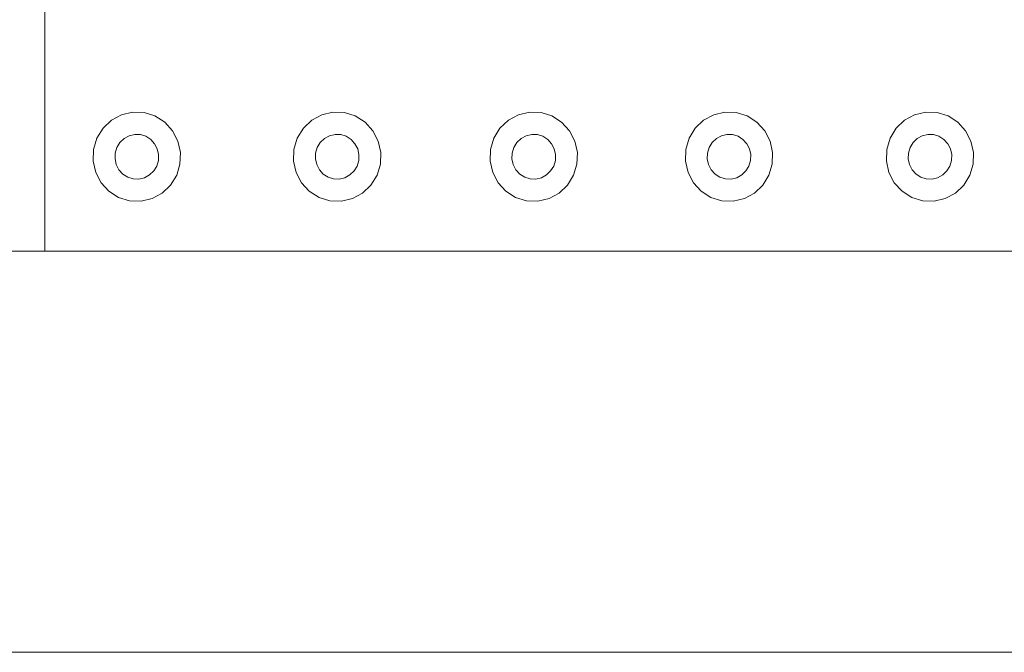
# Model space of a CAD drawing. Extents: x 5066 to 9756, y -2696 to -1109.
# Tile 235 of 248: x 9439.925 to 9440.428, y -2593.09 to -2592.767. Entities that reach past the tile are written whole.
import ezdxf

# ---------------------------------------------------------------- set-up
doc = ezdxf.new("R2010")
doc.units = 0
doc.header["$MEASUREMENT"] = 0
doc.layers.add('IFC-Elemento construtivo genérico-Contorno', color=253, linetype='CONTINUOUS', lineweight=5)
doc.layers.add('IFC-Parede padrão-Contorno', color=44, linetype='CONTINUOUS', lineweight=5)

msp = doc.modelspace()

# ---------------------------------------------------------------- linework, layer by layer
at = {"layer": 'IFC-Elemento construtivo genérico-Contorno', "color": 8, "lineweight": 5}
for p, q in [((9439.93839, -2592.88504), (9439.93839, -2592.38504)), ((9439.9723, -2592.81815), (9439.97745, -2592.81534)), ((9439.97745, -2592.81534), (9439.98312, -2592.814)), ((9439.98312, -2592.814), (9439.98898, -2592.81421)), ((9439.98898, -2592.81421), (9439.99456, -2592.81595)), ((9439.99456, -2592.81595), (9439.99952, -2592.81911)), ((9440.0746, -2592.81815), (9440.07976, -2592.81534)), ((9440.07976, -2592.81534), (9440.08546, -2592.814)), ((9440.08546, -2592.814), (9440.09128, -2592.81421)), ((9440.09128, -2592.81421), (9440.09687, -2592.81595)), ((9440.09687, -2592.81595), (9440.10183, -2592.81911)), ((9440.17503, -2592.81815), (9440.18019, -2592.81534)), ((9440.18019, -2592.81534), (9440.18585, -2592.814)), ((9440.18585, -2592.814), (9440.19171, -2592.81421)), ((9440.19171, -2592.81421), (9440.1973, -2592.81595)), ((9440.1973, -2592.81595), (9440.20222, -2592.81911)), ((9440.27472, -2592.81815), (9440.27988, -2592.81534)), ((9440.27988, -2592.81534), (9440.28558, -2592.814)), ((9440.28558, -2592.814), (9440.2914, -2592.81421)), ((9440.2914, -2592.81421), (9440.29698, -2592.81595)), ((9440.29698, -2592.81595), (9440.30195, -2592.81911)), ((9440.37734, -2592.81815), (9440.38249, -2592.81534)), ((9440.38249, -2592.81534), (9440.38816, -2592.814)), ((9440.38816, -2592.814), (9440.39402, -2592.81421)), ((9440.39402, -2592.81421), (9440.3996, -2592.81595)), ((9440.3996, -2592.81595), (9440.40456, -2592.81911)), ((9439.96804, -2592.82223), (9439.9723, -2592.81815)), ((9439.99952, -2592.81911), (9440.00347, -2592.82348)), ((9440.07034, -2592.82223), (9440.0746, -2592.81815)), ((9440.10183, -2592.81911), (9440.10581, -2592.82348)), ((9440.17073, -2592.82223), (9440.17503, -2592.81815)), ((9440.20222, -2592.81911), (9440.2062, -2592.82348)), ((9440.27046, -2592.82223), (9440.27472, -2592.81815)), ((9440.30195, -2592.81911), (9440.30593, -2592.82348)), ((9440.37308, -2592.82223), (9440.37734, -2592.81815)), ((9440.40456, -2592.81911), (9440.40855, -2592.82348)), ((9439.96491, -2592.8273), (9439.96804, -2592.82223)), ((9439.97878, -2592.82747), (9439.98136, -2592.82607)), ((9439.98136, -2592.82607), (9439.98421, -2592.82539)), ((9439.98421, -2592.82539), (9439.98714, -2592.8255)), ((9439.98714, -2592.8255), (9439.98991, -2592.82636)), ((9440.00347, -2592.82348), (9440.00624, -2592.82876)), ((9440.06726, -2592.8273), (9440.07034, -2592.82223)), ((9440.08113, -2592.82747), (9440.0837, -2592.82607)), ((9440.0837, -2592.82607), (9440.08655, -2592.82539)), ((9440.08655, -2592.82539), (9440.08945, -2592.8255)), ((9440.08945, -2592.8255), (9440.09226, -2592.82636)), ((9440.10581, -2592.82348), (9440.10855, -2592.82876)), ((9440.16765, -2592.8273), (9440.17073, -2592.82223)), ((9440.18152, -2592.82747), (9440.18409, -2592.82607)), ((9440.18409, -2592.82607), (9440.18695, -2592.82539)), ((9440.18695, -2592.82539), (9440.18984, -2592.8255)), ((9440.18984, -2592.8255), (9440.19265, -2592.82636)), ((9440.2062, -2592.82348), (9440.20898, -2592.82876)), ((9440.26738, -2592.8273), (9440.27046, -2592.82223)), ((9440.28124, -2592.82747), (9440.28382, -2592.82607)), ((9440.28382, -2592.82607), (9440.28663, -2592.82539)), ((9440.28663, -2592.82539), (9440.28956, -2592.8255)), ((9440.28956, -2592.8255), (9440.29234, -2592.82636)), ((9440.30593, -2592.82348), (9440.30866, -2592.82876)), ((9440.36995, -2592.8273), (9440.37308, -2592.82223)), ((9440.38382, -2592.82747), (9440.3864, -2592.82607)), ((9440.3864, -2592.82607), (9440.38925, -2592.82539)), ((9440.38925, -2592.82539), (9440.39218, -2592.8255)), ((9440.39218, -2592.8255), (9440.39495, -2592.82636)), ((9440.40855, -2592.82348), (9440.41128, -2592.82876)), ((9439.96323, -2592.83301), (9439.96491, -2592.8273)), ((9439.97511, -2592.83204), (9439.97663, -2592.82951)), ((9439.97663, -2592.82951), (9439.97878, -2592.82747)), ((9439.98991, -2592.82636), (9439.99241, -2592.82795)), ((9439.99241, -2592.82795), (9439.99437, -2592.83013)), ((9439.99437, -2592.83013), (9439.99577, -2592.83277)), ((9440.00624, -2592.82876), (9440.00753, -2592.83458)), ((9440.06554, -2592.83301), (9440.06726, -2592.8273)), ((9440.07745, -2592.83204), (9440.07898, -2592.82951)), ((9440.07898, -2592.82951), (9440.08113, -2592.82747)), ((9440.09226, -2592.82636), (9440.09472, -2592.82795)), ((9440.09472, -2592.82795), (9440.09671, -2592.83013)), ((9440.09671, -2592.83013), (9440.09808, -2592.83277)), ((9440.10855, -2592.82876), (9440.10988, -2592.83458)), ((9440.16597, -2592.83301), (9440.16765, -2592.8273)), ((9440.17784, -2592.83204), (9440.17937, -2592.82951)), ((9440.17937, -2592.82951), (9440.18152, -2592.82747)), ((9440.19265, -2592.82636), (9440.19511, -2592.82795)), ((9440.19511, -2592.82795), (9440.1971, -2592.83013)), ((9440.1971, -2592.83013), (9440.19847, -2592.83277)), ((9440.20898, -2592.82876), (9440.21027, -2592.83458)), ((9440.26566, -2592.83301), (9440.26738, -2592.8273)), ((9440.27753, -2592.83204), (9440.27909, -2592.82951)), ((9440.27909, -2592.82951), (9440.28124, -2592.82747)), ((9440.29234, -2592.82636), (9440.29484, -2592.82795)), ((9440.29484, -2592.82795), (9440.29683, -2592.83013)), ((9440.29683, -2592.83013), (9440.2982, -2592.83277)), ((9440.30866, -2592.82876), (9440.30999, -2592.83458)), ((9440.36827, -2592.83301), (9440.36995, -2592.8273)), ((9440.38015, -2592.83204), (9440.38171, -2592.82951)), ((9440.38171, -2592.82951), (9440.38382, -2592.82747)), ((9440.39495, -2592.82636), (9440.39745, -2592.82795)), ((9440.39745, -2592.82795), (9440.39945, -2592.83013)), ((9440.39945, -2592.83013), (9440.40081, -2592.83277)), ((9440.41128, -2592.82876), (9440.41257, -2592.83458)), ((9439.96304, -2592.83899), (9439.96323, -2592.83301)), ((9439.97417, -2592.83789), (9439.97425, -2592.8349)), ((9439.97425, -2592.8349), (9439.97511, -2592.83204)), ((9439.99577, -2592.83277), (9439.9964, -2592.83569)), ((9439.99632, -2592.83867), (9439.9964, -2592.83569)), ((9440.00734, -2592.84055), (9440.00753, -2592.83458)), ((9440.06534, -2592.83899), (9440.06554, -2592.83301)), ((9440.07648, -2592.83789), (9440.07659, -2592.8349)), ((9440.07659, -2592.8349), (9440.07745, -2592.83204)), ((9440.09808, -2592.83277), (9440.09874, -2592.83569)), ((9440.09866, -2592.83867), (9440.09874, -2592.83569)), ((9440.10968, -2592.84055), (9440.10988, -2592.83458)), ((9440.16573, -2592.83899), (9440.16597, -2592.83301)), ((9440.17687, -2592.83789), (9440.17698, -2592.8349)), ((9440.17698, -2592.8349), (9440.17784, -2592.83204)), ((9440.19847, -2592.83277), (9440.19913, -2592.83569)), ((9440.19905, -2592.83867), (9440.19913, -2592.83569)), ((9440.21007, -2592.84055), (9440.21027, -2592.83458)), ((9440.26546, -2592.83899), (9440.26566, -2592.83301)), ((9440.27659, -2592.83789), (9440.27667, -2592.8349)), ((9440.27667, -2592.8349), (9440.27753, -2592.83204)), ((9440.2982, -2592.83277), (9440.29886, -2592.83569)), ((9440.29874, -2592.83867), (9440.29886, -2592.83569)), ((9440.3098, -2592.84055), (9440.30999, -2592.83458)), ((9440.36808, -2592.83899), (9440.36827, -2592.83301)), ((9440.37921, -2592.83789), (9440.37929, -2592.8349)), ((9440.37929, -2592.8349), (9440.38015, -2592.83204)), ((9440.40081, -2592.83277), (9440.40148, -2592.83569)), ((9440.40136, -2592.83867), (9440.40148, -2592.83569)), ((9440.41238, -2592.84055), (9440.41257, -2592.83458)), ((9439.96304, -2592.83899), (9439.96433, -2592.84481)), ((9439.97417, -2592.83789), (9439.9748, -2592.8408)), ((9439.9748, -2592.8408), (9439.97616, -2592.84343)), ((9439.99546, -2592.84153), (9439.99632, -2592.83867)), ((9440.00566, -2592.84627), (9440.00734, -2592.84055)), ((9440.06534, -2592.83899), (9440.06667, -2592.84481)), ((9440.07648, -2592.83789), (9440.07714, -2592.8408)), ((9440.07714, -2592.8408), (9440.07851, -2592.84343)), ((9440.0978, -2592.84153), (9440.09866, -2592.83867)), ((9440.10796, -2592.84627), (9440.10968, -2592.84055)), ((9440.16573, -2592.83899), (9440.16706, -2592.84481)), ((9440.17687, -2592.83789), (9440.17753, -2592.8408)), ((9440.17753, -2592.8408), (9440.1789, -2592.84343)), ((9440.1982, -2592.84153), (9440.19905, -2592.83867)), ((9440.20835, -2592.84627), (9440.21007, -2592.84055)), ((9440.26546, -2592.83899), (9440.26679, -2592.84481)), ((9440.27659, -2592.83789), (9440.27726, -2592.8408)), ((9440.27726, -2592.8408), (9440.27863, -2592.84343)), ((9440.29788, -2592.84153), (9440.29874, -2592.83867)), ((9440.30808, -2592.84627), (9440.3098, -2592.84055)), ((9440.36808, -2592.83899), (9440.36937, -2592.84481)), ((9440.37921, -2592.83789), (9440.37984, -2592.8408)), ((9440.37984, -2592.8408), (9440.38124, -2592.84343)), ((9440.4005, -2592.84153), (9440.40136, -2592.83867)), ((9440.4107, -2592.84627), (9440.41238, -2592.84055)), ((9439.96433, -2592.84481), (9439.96706, -2592.85008)), ((9439.97616, -2592.84343), (9439.97816, -2592.84562)), ((9439.97816, -2592.84562), (9439.98066, -2592.8472)), ((9439.98921, -2592.84751), (9439.99179, -2592.8461)), ((9439.99179, -2592.8461), (9439.9939, -2592.84406)), ((9439.9939, -2592.84406), (9439.99546, -2592.84153)), ((9440.06667, -2592.84481), (9440.06941, -2592.85008)), ((9440.07851, -2592.84343), (9440.0805, -2592.84562)), ((9440.0805, -2592.84562), (9440.083, -2592.8472)), ((9440.09152, -2592.84751), (9440.09409, -2592.8461)), ((9440.09409, -2592.8461), (9440.09624, -2592.84406)), ((9440.09624, -2592.84406), (9440.0978, -2592.84153)), ((9440.16706, -2592.84481), (9440.1698, -2592.85008)), ((9440.1789, -2592.84343), (9440.18089, -2592.84562)), ((9440.18089, -2592.84562), (9440.18339, -2592.8472)), ((9440.19195, -2592.84751), (9440.19452, -2592.8461)), ((9440.19452, -2592.8461), (9440.19663, -2592.84406)), ((9440.19663, -2592.84406), (9440.1982, -2592.84153)), ((9440.26679, -2592.84481), (9440.26952, -2592.85008)), ((9440.27863, -2592.84343), (9440.28062, -2592.84562)), ((9440.28062, -2592.84562), (9440.28308, -2592.8472)), ((9440.29163, -2592.84751), (9440.29421, -2592.8461)), ((9440.29421, -2592.8461), (9440.29636, -2592.84406)), ((9440.29636, -2592.84406), (9440.29788, -2592.84153)), ((9440.36937, -2592.84481), (9440.37214, -2592.85008)), ((9440.38124, -2592.84343), (9440.38323, -2592.84562)), ((9440.38323, -2592.84562), (9440.3857, -2592.8472)), ((9440.39425, -2592.84751), (9440.39683, -2592.8461)), ((9440.39683, -2592.8461), (9440.39898, -2592.84406)), ((9440.39898, -2592.84406), (9440.4005, -2592.84153)), ((9439.96706, -2592.85008), (9439.97105, -2592.85446)), ((9439.98066, -2592.8472), (9439.98343, -2592.84808)), ((9439.98343, -2592.84808), (9439.98636, -2592.84818)), ((9439.98636, -2592.84818), (9439.98921, -2592.84751)), ((9440.00253, -2592.85134), (9440.00566, -2592.84627)), ((9440.06941, -2592.85008), (9440.07339, -2592.85446)), ((9440.083, -2592.8472), (9440.08577, -2592.84808)), ((9440.08577, -2592.84808), (9440.0887, -2592.84818)), ((9440.0887, -2592.84818), (9440.09152, -2592.84751)), ((9440.10488, -2592.85134), (9440.10796, -2592.84627)), ((9440.1698, -2592.85008), (9440.17378, -2592.85446)), ((9440.18339, -2592.8472), (9440.18616, -2592.84808)), ((9440.18616, -2592.84808), (9440.18909, -2592.84818)), ((9440.18909, -2592.84818), (9440.19195, -2592.84751)), ((9440.20527, -2592.85134), (9440.20835, -2592.84627)), ((9440.26952, -2592.85008), (9440.27351, -2592.85446)), ((9440.28308, -2592.8472), (9440.28589, -2592.84808)), ((9440.28589, -2592.84808), (9440.28878, -2592.84818)), ((9440.28878, -2592.84818), (9440.29163, -2592.84751)), ((9440.30499, -2592.85134), (9440.30808, -2592.84627)), ((9440.37214, -2592.85008), (9440.37613, -2592.85446)), ((9440.3857, -2592.8472), (9440.38847, -2592.84808)), ((9440.38847, -2592.84808), (9440.3914, -2592.84818)), ((9440.3914, -2592.84818), (9440.39425, -2592.84751)), ((9440.40761, -2592.85134), (9440.4107, -2592.84627)), ((9439.97105, -2592.85446), (9439.97601, -2592.85762)), ((9439.99312, -2592.85822), (9439.99827, -2592.85542)), ((9439.99827, -2592.85542), (9440.00253, -2592.85134)), ((9440.07339, -2592.85446), (9440.07835, -2592.85762)), ((9440.09546, -2592.85822), (9440.10062, -2592.85542)), ((9440.10062, -2592.85542), (9440.10488, -2592.85134)), ((9440.17378, -2592.85446), (9440.17874, -2592.85762)), ((9440.19585, -2592.85822), (9440.20101, -2592.85542)), ((9440.20101, -2592.85542), (9440.20527, -2592.85134)), ((9440.27351, -2592.85446), (9440.27847, -2592.85762)), ((9440.29558, -2592.85822), (9440.30073, -2592.85542)), ((9440.30073, -2592.85542), (9440.30499, -2592.85134)), ((9440.37613, -2592.85446), (9440.38105, -2592.85762)), ((9440.39816, -2592.85822), (9440.40331, -2592.85542)), ((9440.40331, -2592.85542), (9440.40761, -2592.85134)), ((9439.97601, -2592.85762), (9439.98159, -2592.85937)), ((9439.98159, -2592.85937), (9439.98745, -2592.85957)), ((9439.98745, -2592.85957), (9439.99312, -2592.85822)), ((9440.07835, -2592.85762), (9440.08394, -2592.85937)), ((9440.08394, -2592.85937), (9440.08976, -2592.85957)), ((9440.08976, -2592.85957), (9440.09546, -2592.85822)), ((9440.17874, -2592.85762), (9440.18433, -2592.85937)), ((9440.18433, -2592.85937), (9440.19015, -2592.85957)), ((9440.19015, -2592.85957), (9440.19585, -2592.85822)), ((9440.27847, -2592.85762), (9440.28405, -2592.85937)), ((9440.28405, -2592.85937), (9440.28988, -2592.85957)), ((9440.28988, -2592.85957), (9440.29558, -2592.85822)), ((9440.38105, -2592.85762), (9440.38663, -2592.85937)), ((9440.38663, -2592.85937), (9440.39249, -2592.85957)), ((9440.39249, -2592.85957), (9440.39816, -2592.85822)), ((9439.43839, -2592.88504), (9439.93839, -2592.88504)), ((9439.93839, -2592.88504), (9440.43839, -2592.88504))]:
    msp.add_line(p, q, dxfattribs=at)
at = {"layer": 'IFC-Parede padrão-Contorno', "color": 8, "lineweight": 5}
msp.add_line((9374.07073, -2593.09008), (9444.11655, -2593.09008), dxfattribs=at)

doc.saveas('drawing.dxf')
